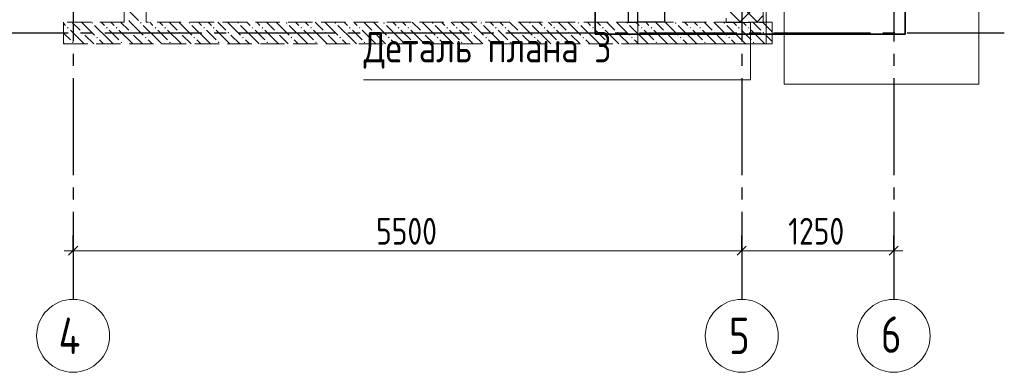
# Model space of a CAD drawing. Header units: millimetres. Extents: x 0 to 23859, y 0 to 29700.
# Tile 3 of 6: x 5640 to 13740, y 15580 to 18480. Entities that reach past the tile are written whole.
import ezdxf

# ---------------------------------------------------------------- set-up
doc = ezdxf.new("R2010")
doc.units = ezdxf.units.MM
doc.linetypes.add('______2', pattern=[270, 200, -70])
doc.linetypes.add('______5', pattern=[1100, 800, -100, 100, -100])
for name, color, linetype, lineweight in [('Standard', 7, 'Continuous', 25), ('ЖБ Балка Вышележаща', 7, 'Continuous', 35), ('ЖБ Балка Нижележащая', 7, 'Continuous', 35), ('ЖБ Перекрытие верхний уровень', 7, 'Continuous', 35), ('ЖБ Стена верхний уровень', 7, 'Continuous', 35), ('Оси', 40, '______5', 18), ('Примечания', 7, 'Continuous', 25)]:
    doc.layers.add(name, color=color, linetype=linetype, lineweight=lineweight)
doc.styles.add('GOST 2.304-81', font='txt')
doc.styles.add('ISOCPEUR', font='txt')

msp = doc.modelspace()

# ---------------------------------------------------------------- hatches: boundary and pattern name
at = {"layer": 'ЖБ Стена верхний уровень', "linetype": 'Continuous', "lineweight": 18, "transparency": 33554687}
for points in [[(6030.4, 18413.1), (6037, 18419.6), (6043.5, 18413.1), (6037, 18406.6)], [(6230.4, 18453.1), (6237, 18459.6), (6243.5, 18453.1), (6237, 18446.6)], [(6350.5, 18413.1), (6357, 18419.6), (6363.5, 18413.1), (6357, 18406.6)], [(6430.4, 18413.1), (6437, 18419.6), (6443.5, 18413.1), (6437, 18406.6)], [(6630.4, 18453.1), (6637, 18459.6), (6643.5, 18453.1), (6637, 18446.6)], [(6750.5, 18413.1), (6757, 18419.6), (6763.5, 18413.1), (6757, 18406.6)], [(6830.4, 18413.1), (6837, 18419.6), (6843.5, 18413.1), (6837, 18406.6)], [(7030.4, 18453.1), (7037, 18459.6), (7043.5, 18453.1), (7037, 18446.6)], [(7150.5, 18413.1), (7157, 18419.6), (7163.5, 18413.1), (7157, 18406.6)], [(7230.4, 18413.1), (7237, 18419.6), (7243.5, 18413.1), (7237, 18406.6)], [(7430.4, 18453.1), (7437, 18459.6), (7443.5, 18453.1), (7437, 18446.6)], [(7550.5, 18413.1), (7557, 18419.6), (7563.5, 18413.1), (7557, 18406.6)], [(7630.4, 18413.1), (7637, 18419.6), (7643.5, 18413.1), (7637, 18406.6)], [(7830.5, 18453.1), (7837, 18459.6), (7843.5, 18453.1), (7837, 18446.6)], [(7950.5, 18413.1), (7957, 18419.6), (7963.5, 18413.1), (7957, 18406.6)], [(8030.5, 18413.1), (8037, 18419.6), (8043.5, 18413.1), (8037, 18406.6)], [(8230.5, 18453.1), (8237, 18459.6), (8243.5, 18453.1), (8237, 18446.6)], [(8350.5, 18413.1), (8357, 18419.6), (8363.5, 18413.1), (8357, 18406.6)], [(8430.5, 18413.1), (8437, 18419.6), (8443.5, 18413.1), (8437, 18406.6)], [(8630.5, 18453.1), (8637, 18459.6), (8643.5, 18453.1), (8637, 18446.6)], [(8750.5, 18413.1), (8757, 18419.6), (8763.5, 18413.1), (8757, 18406.6)], [(8830.5, 18413.1), (8837, 18419.6), (8843.5, 18413.1), (8837, 18406.6)], [(9030.5, 18453.1), (9037, 18459.6), (9043.5, 18453.1), (9037, 18446.6)], [(9150.5, 18413.1), (9157, 18419.6), (9163.5, 18413.1), (9157, 18406.6)], [(9230.5, 18413.1), (9237, 18419.6), (9243.5, 18413.1), (9237, 18406.6)], [(9430.5, 18453.1), (9437, 18459.6), (9443.5, 18453.1), (9437, 18446.6)], [(9550.5, 18413.1), (9557, 18419.6), (9563.5, 18413.1), (9557, 18406.6)], [(9630.5, 18413.1), (9637, 18419.6), (9643.5, 18413.1), (9637, 18406.6)], [(9830.5, 18453.1), (9837, 18459.6), (9843.5, 18453.1), (9837, 18446.6)], [(9950.5, 18413.1), (9957, 18419.6), (9963.5, 18413.1), (9957, 18406.6)], [(10030.5, 18413.1), (10037, 18419.6), (10043.5, 18413.1), (10037, 18406.6)], [(10230.5, 18453.1), (10237, 18459.6), (10243.5, 18453.1), (10237, 18446.6)], [(10350.5, 18413.1), (10357, 18419.6), (10363.5, 18413.1), (10357, 18406.6)], [(10430.5, 18413.1), (10437, 18419.6), (10443.5, 18413.1), (10437, 18406.6)], [(10630.5, 18453.1), (10637, 18459.6), (10643.5, 18453.1), (10637, 18446.6)], [(10750.5, 18413.1), (10757, 18419.6), (10763.5, 18413.1), (10757, 18406.6)], [(10830.5, 18413.1), (10837, 18419.6), (10843.5, 18413.1), (10837, 18406.6)], [(11030.5, 18453.1), (11037, 18459.6), (11043.5, 18453.1), (11037, 18446.6)], [(11150.5, 18413.1), (11157, 18419.6), (11163.5, 18413.1), (11157, 18406.6)], [(11230.5, 18413.1), (11237, 18419.6), (11243.5, 18413.1), (11237, 18406.6)], [(11430.5, 18453.1), (11437, 18459.6), (11443.5, 18453.1), (11437, 18446.6)], [(11550.5, 18413.1), (11557, 18419.6), (11563.5, 18413.1), (11557, 18406.6)], [(11630.5, 18413.1), (11637, 18419.6), (11643.5, 18413.1), (11637, 18406.6)], [(6150.5, 18373.1), (6157, 18379.6), (6163.5, 18373.1), (6157, 18366.6)], [(6270.5, 18333.1), (6277, 18339.6), (6283.5, 18333.1), (6277, 18326.6)], [(6550.5, 18373.1), (6557, 18379.6), (6563.5, 18373.1), (6557, 18366.6)], [(6670.5, 18333.1), (6677, 18339.6), (6683.5, 18333.1), (6677, 18326.6)], [(6950.5, 18373.1), (6957, 18379.6), (6963.5, 18373.1), (6957, 18366.6)], [(7070.5, 18333.1), (7077, 18339.6), (7083.5, 18333.1), (7077, 18326.6)], [(7350.5, 18373.1), (7357, 18379.6), (7363.5, 18373.1), (7357, 18366.6)], [(7470.5, 18333.1), (7477, 18339.6), (7483.5, 18333.1), (7477, 18326.6)], [(7750.5, 18373.1), (7757, 18379.6), (7763.5, 18373.1), (7757, 18366.6)], [(7870.5, 18333.1), (7877, 18339.6), (7883.5, 18333.1), (7877, 18326.6)], [(8150.5, 18373.1), (8157, 18379.6), (8163.5, 18373.1), (8157, 18366.6)], [(8270.5, 18333.1), (8277, 18339.6), (8283.5, 18333.1), (8277, 18326.6)], [(8550.5, 18373.1), (8557, 18379.6), (8563.5, 18373.1), (8557, 18366.6)], [(8670.5, 18333.1), (8677, 18339.6), (8683.5, 18333.1), (8677, 18326.6)], [(8950.5, 18373.1), (8957, 18379.6), (8963.5, 18373.1), (8957, 18366.6)], [(9070.5, 18333.1), (9077, 18339.6), (9083.5, 18333.1), (9077, 18326.6)], [(9350.5, 18373.1), (9357, 18379.6), (9363.5, 18373.1), (9357, 18366.6)], [(9470.5, 18333.1), (9477, 18339.6), (9483.5, 18333.1), (9477, 18326.6)], [(9750.5, 18373.1), (9757, 18379.6), (9763.5, 18373.1), (9757, 18366.6)], [(9870.5, 18333.1), (9877, 18339.6), (9883.5, 18333.1), (9877, 18326.6)], [(10150.5, 18373.1), (10157, 18379.6), (10163.5, 18373.1), (10157, 18366.6)], [(10270.5, 18333.1), (10277, 18339.6), (10283.5, 18333.1), (10277, 18326.6)], [(10550.5, 18373.1), (10557, 18379.6), (10563.5, 18373.1), (10557, 18366.6)], [(10670.5, 18333.1), (10677, 18339.6), (10683.5, 18333.1), (10677, 18326.6)], [(10950.5, 18373.1), (10957, 18379.6), (10963.5, 18373.1), (10957, 18366.6)], [(11070.5, 18333.1), (11077, 18339.6), (11083.5, 18333.1), (11077, 18326.6)], [(11350.5, 18373.1), (11357, 18379.6), (11363.5, 18373.1), (11357, 18366.6)], [(11470.5, 18333.1), (11477, 18339.6), (11483.5, 18333.1), (11477, 18326.6)], [(11750.5, 18373.1), (11757, 18379.6), (11763.5, 18373.1), (11757, 18366.6)], [(6070.5, 18293.1), (6077, 18299.6), (6083.5, 18293.1), (6077, 18286.6)], [(6470.5, 18293.1), (6477, 18299.6), (6483.5, 18293.1), (6477, 18286.6)], [(6870.5, 18293.1), (6877, 18299.6), (6883.5, 18293.1), (6877, 18286.6)], [(7270.5, 18293.1), (7277, 18299.6), (7283.5, 18293.1), (7277, 18286.6)], [(7670.5, 18293.1), (7677, 18299.6), (7683.5, 18293.1), (7677, 18286.6)], [(8070.5, 18293.1), (8077, 18299.6), (8083.5, 18293.1), (8077, 18286.6)], [(8470.5, 18293.1), (8477, 18299.6), (8483.5, 18293.1), (8477, 18286.6)], [(8870.5, 18293.1), (8877, 18299.6), (8883.5, 18293.1), (8877, 18286.6)], [(9270.5, 18293.1), (9277, 18299.6), (9283.5, 18293.1), (9277, 18286.6)], [(9670.5, 18293.1), (9677, 18299.6), (9683.5, 18293.1), (9677, 18286.6)], [(10070.5, 18293.1), (10077, 18299.6), (10083.5, 18293.1), (10077, 18286.6)], [(10470.5, 18293.1), (10477, 18299.6), (10483.5, 18293.1), (10477, 18286.6)], [(10870.5, 18293.1), (10877, 18299.6), (10883.5, 18293.1), (10877, 18286.6)], [(11270.5, 18293.1), (11277, 18299.6), (11283.5, 18293.1), (11277, 18286.6)], [(11670.5, 18293.1), (11677, 18299.6), (11683.5, 18293.1), (11677, 18286.6)]]:
    msp.add_hatch(color=7, dxfattribs=at).paths.add_polyline_path(points, flags=16)

# ---------------------------------------------------------------- linework, layer by layer
at = {"layer": 'Standard', "color": 7, "linetype": 'Continuous', "lineweight": 25, "transparency": 33554687}
for p, q in [((10645, 20990), (10645, 18460)), ((10725, 18460), (10725, 20990)), ((10945, 20990), (10945, 18460)), ((10645, 18460), (10725, 18460)), ((10945, 18460), (10725, 18460)), ((6042.5, 16542.5), (6117.5, 16617.5)), ((11542.5, 16542.5), (11617.5, 16617.5)), ((12792.5, 16542.5), (12867.5, 16617.5))]:
    msp.add_line(p, q, dxfattribs=at)
at = {"layer": 'Standard', "color": 251, "linetype": 'Continuous', "lineweight": -3, "true_color": 0x656565, "transparency": 33554687}
for p, q in [((6080, 16580), (6080, 16705)), ((11580, 16580), (11580, 16705)), ((12830, 16580), (12830, 16705)), ((6080, 16580), (6080, 16455)), ((6080, 16580), (6080, 16580)), ((11580, 16580), (11580, 16455)), ((11580, 16580), (11580, 16580)), ((12830, 16580), (12830, 16455)), ((12830, 16580), (12830, 16580))]:
    msp.add_line(p, q, dxfattribs=at)
at = {"layer": 'Standard', "color": 7, "linetype": 'Continuous', "lineweight": 13, "transparency": 33554687}
for p, q in [((6080, 16580), (6005, 16580)), ((6080, 16580), (11580, 16580)), ((11580, 16580), (12830, 16580)), ((12830, 16580), (12905, 16580))]:
    msp.add_line(p, q, dxfattribs=at)
at = {"layer": 'Standard', "color": 254, "linetype": 'Continuous', "lineweight": 35, "true_color": 0xc4c4ff, "transparency": 33554687}
msp.add_lwpolyline([(10375, 18360), (12924, 18360), (12924, 26150), (10375, 26150), (10375, 18360)], dxfattribs=at)
at = {"layer": 'ЖБ Балка Вышележаща', "color": 7, "linetype": 'Continuous', "lineweight": 18, "transparency": 33554687}
for p, q in [((10645, 20990), (10645, 18460)), ((10645, 18460), (10725, 18460))]:
    msp.add_line(p, q, dxfattribs=at)
at = {"layer": 'ЖБ Балка Нижележащая', "color": 251, "linetype": '______2', "lineweight": 18, "true_color": 0x656565, "transparency": 33554687}
for p, q in [((10945, 18460), (10945, 20990)), ((10725, 18460), (10945, 18460))]:
    msp.add_line(p, q, dxfattribs=at)
at = {"layer": 'ЖБ Перекрытие верхний уровень', "color": 7, "linetype": 'Continuous', "lineweight": 18, "transparency": 33554687}
for p, q in [((13530, 17950), (13530, 26630)), ((10725, 20990), (10725, 18280)), ((11780, 18280), (11780, 18590)), ((11930, 18590), (11930, 17950)), ((10725, 18280), (11780, 18280)), ((11930, 17950), (13530, 17950))]:
    msp.add_line(p, q, dxfattribs=at)
at = {"layer": 'ЖБ Стена верхний уровень', "color": 251, "linetype": '______2', "lineweight": 13, "true_color": 0x656565, "transparency": 33554687}
for p, q in [((6500, 20990), (6500, 18460)), ((6680, 18460), (6680, 20990)), ((6500, 18460), (6000, 18460)), ((6000, 18460), (6000, 18280)), ((11830, 18460), (6680, 18460)), ((11830, 18280), (11830, 18460)), ((6000, 18280), (11830, 18280))]:
    msp.add_line(p, q, dxfattribs=at)
at = {"layer": 'ЖБ Стена верхний уровень', "color": 9, "linetype": 'Continuous', "lineweight": 18, "true_color": 0xc7c7c7, "transparency": 33554687}
for p, q in [((6500, 18590.1), (6616.9, 18473.1)), ((6537, 18473.1), (6550.1, 18460)), ((6016.9, 18433.1), (6000, 18450.1)), ((6057, 18393.1), (6170.1, 18280)), ((6070.1, 18460), (6137, 18393.1)), ((6150.1, 18460), (6257, 18353.1)), ((6377, 18313.1), (6257, 18433.1)), ((6310.1, 18460), (6337, 18433.1)), ((6377, 18393.1), (6457, 18313.1)), ((6416.9, 18433.1), (6390.1, 18460)), ((6457, 18393.1), (6570.1, 18280)), ((6470.1, 18460), (6537, 18393.1)), ((6550.1, 18460), (6657, 18353.1)), ((6777, 18313.1), (6657, 18433.1)), ((6710.1, 18460), (6737, 18433.1)), ((6777, 18393.1), (6857, 18313.1)), ((6816.9, 18433.1), (6790.1, 18460)), ((6857, 18393.1), (6970.1, 18280)), ((6870.1, 18460), (6937, 18393.1)), ((6950.1, 18460), (7057, 18353.1)), ((7177, 18313.1), (7057, 18433.1)), ((7110.1, 18460), (7137, 18433.1)), ((7177, 18393.1), (7257, 18313.1)), ((7216.9, 18433.1), (7190.1, 18460)), ((7257, 18393.1), (7370.1, 18280)), ((7270.1, 18460), (7337, 18393.1)), ((7350.1, 18460), (7457, 18353.1)), ((7577, 18313.1), (7457, 18433.1)), ((7510.1, 18460), (7537, 18433.1)), ((7577, 18393.1), (7657, 18313.1)), ((7616.9, 18433.1), (7590.1, 18460)), ((7657, 18393.1), (7770.1, 18280)), ((7670.1, 18460), (7737, 18393.1)), ((7750.1, 18460), (7857, 18353.1)), ((7977, 18313.1), (7857, 18433.1)), ((7910.1, 18460), (7937, 18433.1)), ((7977, 18393.1), (8057, 18313.1)), ((8016.9, 18433.1), (7990.1, 18460)), ((8057, 18393.1), (8170.1, 18280)), ((8070.1, 18460), (8137, 18393.1)), ((8150.1, 18460), (8257, 18353.1)), ((8377, 18313.1), (8257, 18433.1)), ((8310.1, 18460), (8337, 18433.1)), ((8377, 18393.1), (8457, 18313.1)), ((8416.9, 18433.1), (8390.1, 18460)), ((8457, 18393.1), (8570.1, 18280)), ((8470.1, 18460), (8537, 18393.1)), ((8550.1, 18460), (8657, 18353.1)), ((8777, 18313.1), (8657, 18433.1)), ((8710.1, 18460), (8737, 18433.1)), ((8777, 18393.1), (8857, 18313.1)), ((8816.9, 18433.1), (8790.1, 18460)), ((8857, 18393.1), (8970.1, 18280)), ((8870.1, 18460), (8937, 18393.1)), ((8950.1, 18460), (9057, 18353.1)), ((9177, 18313.1), (9057, 18433.1)), ((9110.1, 18460), (9137, 18433.1)), ((9177, 18393.1), (9257, 18313.1)), ((9216.9, 18433.1), (9190.1, 18460)), ((9257, 18393.1), (9370.1, 18280)), ((9270.1, 18460), (9337, 18393.1)), ((9350.1, 18460), (9457, 18353.1)), ((9577, 18313.1), (9457, 18433.1)), ((9510.1, 18460), (9537, 18433.1)), ((9577, 18393.1), (9657, 18313.1)), ((9616.9, 18433.1), (9590.1, 18460)), ((9657, 18393.1), (9770.1, 18280)), ((9670.1, 18460), (9737, 18393.1)), ((9750.1, 18460), (9857, 18353.1)), ((9977, 18313.1), (9857, 18433.1)), ((9910.1, 18460), (9937, 18433.1)), ((9977, 18393.1), (10057, 18313.1)), ((10016.9, 18433.1), (9990.1, 18460)), ((10057, 18393.1), (10170.1, 18280)), ((10070.1, 18460), (10137, 18393.1)), ((10150.1, 18460), (10257, 18353.1)), ((10377, 18313.1), (10257, 18433.1)), ((10310.1, 18460), (10337, 18433.1)), ((10377, 18393.1), (10457, 18313.1)), ((10416.9, 18433.1), (10390.1, 18460)), ((10457, 18393.1), (10570.1, 18280)), ((10470.1, 18460), (10537, 18393.1)), ((10550.1, 18460), (10657, 18353.1)), ((10777, 18313.1), (10657, 18433.1)), ((10710.1, 18460), (10737, 18433.1)), ((10777, 18393.1), (10857, 18313.1)), ((10816.9, 18433.1), (10790.1, 18460)), ((10857, 18393.1), (10970.1, 18280)), ((10870.1, 18460), (10937, 18393.1)), ((10950.1, 18460), (11057, 18353.1)), ((11177, 18313.1), (11057, 18433.1)), ((11110.1, 18460), (11137, 18433.1)), ((11177, 18393.1), (11257, 18313.1)), ((11216.9, 18433.1), (11190.1, 18460)), ((11257, 18393.1), (11370.1, 18280)), ((11270.1, 18460), (11337, 18393.1)), ((11350.1, 18460), (11457, 18353.1)), ((11577, 18313.1), (11457, 18433.1)), ((11510.1, 18460), (11537, 18433.1)), ((11577, 18393.1), (11657, 18313.1)), ((11616.9, 18433.1), (11590.1, 18460)), ((11657, 18393.1), (11770.1, 18280)), ((11670.1, 18460), (11737, 18393.1)), ((11750.1, 18460), (11830, 18380.1)), ((6000, 18370.1), (6057, 18313.1)), ((6250.1, 18280), (6177, 18353.1)), ((6297, 18313.1), (6330.1, 18280)), ((6377, 18313.1), (6410.1, 18280)), ((6650.1, 18280), (6577, 18353.1)), ((6697, 18313.1), (6730.1, 18280)), ((6777, 18313.1), (6810.1, 18280)), ((7050.1, 18280), (6977, 18353.1)), ((7097, 18313.1), (7130.1, 18280)), ((7177, 18313.1), (7210.1, 18280)), ((7450.1, 18280), (7377, 18353.1)), ((7497, 18313.1), (7530.1, 18280)), ((7577, 18313.1), (7610.1, 18280)), ((7850.1, 18280), (7777, 18353.1)), ((7897, 18313.1), (7930.1, 18280)), ((7977, 18313.1), (8010.1, 18280)), ((8250.1, 18280), (8177, 18353.1)), ((8297, 18313.1), (8330.1, 18280)), ((8377, 18313.1), (8410.1, 18280)), ((8650.1, 18280), (8577, 18353.1)), ((8697, 18313.1), (8730.1, 18280)), ((8777, 18313.1), (8810.1, 18280)), ((9050.1, 18280), (8977, 18353.1)), ((9097, 18313.1), (9130.1, 18280)), ((9177, 18313.1), (9210.1, 18280)), ((9450.1, 18280), (9377, 18353.1)), ((9497, 18313.1), (9530.1, 18280)), ((9577, 18313.1), (9610.1, 18280)), ((9850.1, 18280), (9777, 18353.1)), ((9897, 18313.1), (9930.1, 18280)), ((9977, 18313.1), (10010.1, 18280)), ((10250.1, 18280), (10177, 18353.1)), ((10297, 18313.1), (10330.1, 18280)), ((10377, 18313.1), (10410.1, 18280)), ((10650.1, 18280), (10577, 18353.1)), ((10697, 18313.1), (10730.1, 18280)), ((10777, 18313.1), (10810.1, 18280)), ((11050.1, 18280), (10977, 18353.1)), ((11097, 18313.1), (11130.1, 18280)), ((11177, 18313.1), (11210.1, 18280)), ((11450.1, 18280), (11377, 18353.1)), ((11497, 18313.1), (11530.1, 18280)), ((11577, 18313.1), (11610.1, 18280)), ((11830, 18300.1), (11777, 18353.1)), ((6000, 18290.1), (6010.1, 18280))]:
    msp.add_line(p, q, dxfattribs=at)
at = {"layer": 'Оси', "color": 8, "linetype": '______5', "lineweight": -3, "transparency": 33554687}
for p, q in [((6080, 26800), (6080, 16180)), ((11580, 26800), (11580, 16180)), ((12830, 26800), (12830, 16180)), ((13740, 18370), (4100, 18370))]:
    msp.add_line(p, q, dxfattribs=at)
at = {"layer": 'Оси', "color": 7, "linetype": 'Continuous', "lineweight": 13, "transparency": 33554687}
for centre in [(6080, 15880), (11580, 15880), (12830, 15880)]:
    msp.add_circle(centre, 300, dxfattribs=at)
at = {"layer": 'Примечания', "color": 7, "linetype": '______2', "lineweight": 13, "transparency": 33554687}
for p, q in [((11452.2, 18762.5), (11452.2, 18457.5)), ((11757.2, 18457.5), (11757.2, 18762.5)), ((11452.2, 18457.5), (11757.2, 18457.5))]:
    msp.add_line(p, q, dxfattribs=at)
at = {"layer": 'Примечания', "color": 252, "linetype": 'Continuous', "lineweight": 13, "true_color": 0x8f8f8f, "transparency": 33554687}
for p, q in [((11452.2, 18717.9), (11712.6, 18457.5)), ((11561.3, 18457.5), (11757.2, 18653.3)), ((11452.2, 18577.9), (11572.6, 18457.5)), ((11701.3, 18457.5), (11757.2, 18513.3))]:
    msp.add_line(p, q, dxfattribs=at)
at = {"layer": 'Примечания', "color": 7, "linetype": 'Continuous', "lineweight": 13, "transparency": 33554687}
msp.add_lwpolyline([(8469.5, 17985.3), (11652.5, 17985.3), (11652.5, 18457.5)], dxfattribs=at)

# ---------------------------------------------------------------- texts
at = {"layer": 'Standard', "color": 7, "linetype": 'Continuous', "lineweight": 25, "transparency": 33554687, "char_height": 220, "attachment_point": 7, "style": 'GOST 2.304-81'}
for s, insert, width in [('5500', (8572, 16630), 641.476), ('1250', (11962.6, 16630), 610.171)]:
    msp.add_mtext(s, dxfattribs=dict(at, insert=insert, width=width))
at = {"layer": 'Оси', "color": 7, "linetype": 'Continuous', "lineweight": 25, "transparency": 33554687, "char_height": 300, "attachment_point": 7, "style": 'ISOCPEUR'}
for s, insert, width in [('\\W0.78;6', (12725, 15740), 326.416), ('\\W0.80;4', (5960, 15730), 359.83), ('\\W0.78;5', (11475, 15730), 326.407)]:
    msp.add_mtext(s, dxfattribs=dict(at, insert=insert, width=width))
at = {"layer": 'Примечания', "color": 7, "linetype": 'Continuous', "lineweight": 25, "transparency": 33554687, "insert": (8469.5, 18077), "char_height": 250, "width": 2132.452, "attachment_point": 7, "style": 'GOST 2.304-81'}
msp.add_mtext('Деталь\\~плана\\~3', dxfattribs=at)

doc.saveas('drawing.dxf')
